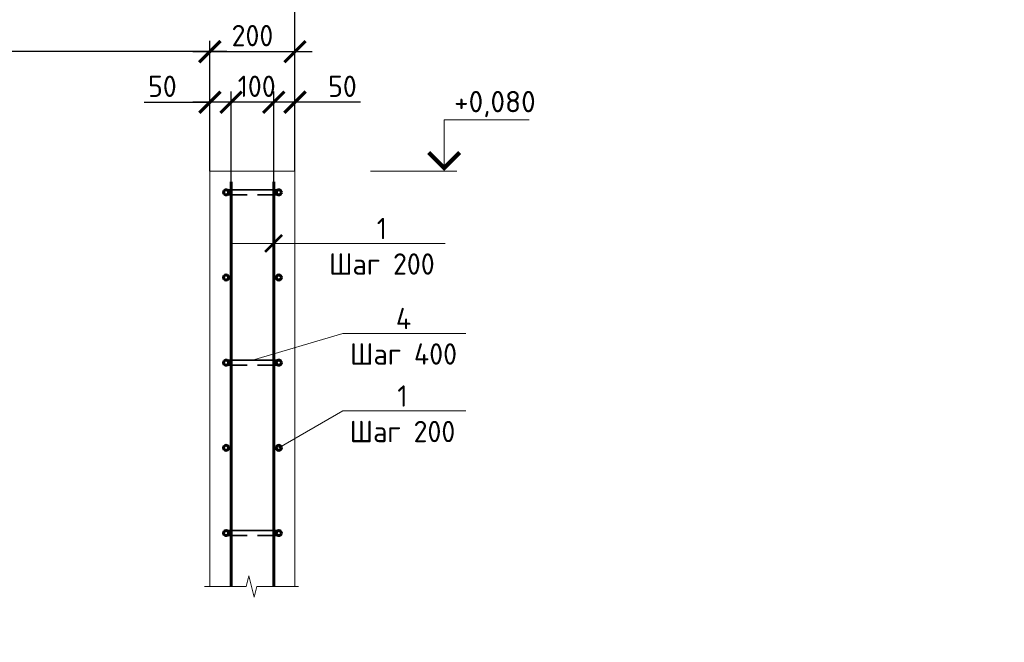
# Model space of a CAD drawing. Header units: millimetres. Extents: x 130535 to 3472113, y -231620 to 121434.
# Tile 96 of 133: x 620820 to 632387, y 761 to 8071. Entities that reach past the tile are written whole.
import ezdxf
from ezdxf import colors
from ezdxf.entities.mleader import LeaderData, LeaderLine
from ezdxf.math import Vec2, Vec3

# ---------------------------------------------------------------- set-up
doc = ezdxf.new("R2010")
doc.units = ezdxf.units.MM
doc.layers.get('DEFPOINTS').update_dxf_attribs({"color": 1, "lineweight": 0})
for name, color, linetype, lineweight in [('Основная 0.35', 200, 'Continuous', 35), ('Основная 0.60', 142, 'Continuous', 60), ('РАЗМЕРЫ', 1, 'Continuous', 9), ('Разрез жилая часть$0$Отметки', 1, 'Continuous', 20), ('Символы 0.20', 1, 'Continuous', 20), ('Текст 0.25', 82, 'Continuous', 25), ('Тонкая', 81, 'Continuous', 20), ('Тонкая 0.20', 30, 'Continuous', 20)]:
    doc.layers.add(name, color=color, linetype=linetype, lineweight=lineweight)
doc.styles.add('GOST-2.304_Type-B', font='GOST_Common.ttf')
doc.styles.add('ГОСТ', font='isocpeur.TTF')
doc.dimstyles.new('СПДС', dxfattribs={"dimscale": 100, "dimtxt": 2.5, "dimasz": 2.5, "dimexe": 1.25, "dimexo": 0, "dimtad": 1, "dimdec": 0, "dimtxsty": 'GOST-2.304_Type-B', "dimblk": 'ARCHTICK', "dimcen": 2.5, "dimdle": 2, "dimadec": 0, "dimazin": 2, "dimtfac": 0.75, "dimtdec": 0, "dimtmove": 1, "dimatfit": 3, "dimfxl": 1, "dimtolj": 1, "dimarcsym": 1})

# ---------------------------------------------------------------- blocks, each defined once
blk = doc.blocks.new('_ArchTick')
at = {"color": 0, "linetype": 'ByBlock', "const_width": 0.15}
blk.add_lwpolyline([(-0.5, -0.5), (0.5, 0.5)], dxfattribs=at)
blk = doc.blocks.new('_None')
blk = doc.blocks.new('*D333')
at = {"layer": 'DEFPOINTS', "color": 0, "linetype": 'Continuous', "lineweight": 0, "transparency": 16777216}
for p in [(623804, 7102), (624054, 6294), (623804, 6169)]:
    blk.add_point(p, dxfattribs=at)
at = {"layer": 'РАЗМЕРЫ', "color": 0, "linetype": 'Continuous', "lineweight": -2, "transparency": 16777216}
for p, q in [((623804, 6169), (623804, 7227)), ((624054, 6294), (624054, 7227)), ((624254, 7102), (623604, 7102)), ((624823, 7102), (624054, 7102))]:
    blk.add_line(p, q, dxfattribs=at)
at = {"layer": 'РАЗМЕРЫ', "color": 0, "linetype": 'Continuous', "lineweight": -2, "transparency": 16777216, "xscale": 250, "yscale": 250, "zscale": 250, "rotation": 180}
blk.add_blockref('_ArchTick', (623804, 7102), dxfattribs=at)
at = {"layer": 'РАЗМЕРЫ', "color": 0, "linetype": 'Continuous', "lineweight": -2, "transparency": 16777216, "xscale": 250, "yscale": 250, "zscale": 250}
blk.add_blockref('_ArchTick', (624054, 7102), dxfattribs=at)
at = {"layer": 'РАЗМЕРЫ', "color": 0, "linetype": 'Continuous', "lineweight": 0, "transparency": 16777216, "insert": (624611, 7289), "char_height": 250, "attachment_point": 5, "style": 'GOST-2.304_Type-B'}
blk.add_mtext('\\A1;50', dxfattribs=at)
blk = doc.blocks.new('*D334')
at = {"layer": 'DEFPOINTS', "color": 0, "linetype": 'Continuous', "lineweight": 0, "transparency": 16777216}
for p in [(623304, 7102), (623304, 6169), (623804, 6169)]:
    blk.add_point(p, dxfattribs=at)
at = {"layer": 'РАЗМЕРЫ', "color": 0, "linetype": 'Continuous', "lineweight": -2, "transparency": 16777216}
for p, q in [((623304, 6169), (623304, 7227)), ((623804, 6169), (623804, 7227)), ((624004, 7102), (623104, 7102))]:
    blk.add_line(p, q, dxfattribs=at)
at = {"layer": 'РАЗМЕРЫ', "color": 0, "linetype": 'Continuous', "lineweight": -2, "transparency": 16777216, "xscale": 250, "yscale": 250, "zscale": 250, "rotation": 180}
blk.add_blockref('_ArchTick', (623304, 7102), dxfattribs=at)
at = {"layer": 'РАЗМЕРЫ', "color": 0, "linetype": 'Continuous', "lineweight": -2, "transparency": 16777216, "xscale": 250, "yscale": 250, "zscale": 250}
blk.add_blockref('_ArchTick', (623804, 7102), dxfattribs=at)
at = {"layer": 'РАЗМЕРЫ', "color": 0, "linetype": 'Continuous', "lineweight": 0, "transparency": 16777216, "insert": (623604, 7289), "char_height": 250, "attachment_point": 5, "style": 'GOST-2.304_Type-B'}
blk.add_mtext('\\A1;100', dxfattribs=at)
blk = doc.blocks.new('*D335')
at = {"layer": 'DEFPOINTS', "color": 0, "linetype": 'Continuous', "lineweight": 0, "transparency": 16777216}
for p in [(623054, 7102), (623054, 6294), (623304, 6169)]:
    blk.add_point(p, dxfattribs=at)
at = {"layer": 'РАЗМЕРЫ', "color": 0, "linetype": 'Continuous', "lineweight": -2, "transparency": 16777216}
for p, q in [((623054, 6294), (623054, 7227)), ((623304, 6169), (623304, 7227)), ((622283, 7102), (623054, 7102)), ((623504, 7102), (622854, 7102))]:
    blk.add_line(p, q, dxfattribs=at)
at = {"layer": 'РАЗМЕРЫ', "color": 0, "linetype": 'Continuous', "lineweight": -2, "transparency": 16777216, "xscale": 250, "yscale": 250, "zscale": 250, "rotation": 180}
blk.add_blockref('_ArchTick', (623054, 7102), dxfattribs=at)
at = {"layer": 'РАЗМЕРЫ', "color": 0, "linetype": 'Continuous', "lineweight": -2, "transparency": 16777216, "xscale": 250, "yscale": 250, "zscale": 250}
blk.add_blockref('_ArchTick', (623304, 7102), dxfattribs=at)
at = {"layer": 'РАЗМЕРЫ', "color": 0, "linetype": 'Continuous', "lineweight": 0, "transparency": 16777216, "insert": (622496, 7289), "char_height": 250, "attachment_point": 5, "style": 'GOST-2.304_Type-B'}
blk.add_mtext('\\A1;50', dxfattribs=at)
blk = doc.blocks.new('*D309')
at = {"layer": 'DEFPOINTS', "color": 0, "linetype": 'Continuous', "lineweight": 0, "transparency": 16777216}
for p in [(624054, 7696), (623054, 6294), (624054, 6294)]:
    blk.add_point(p, dxfattribs=at)
at = {"layer": 'РАЗМЕРЫ', "color": 0, "linetype": 'Continuous', "lineweight": -2, "transparency": 16777216}
for p, q in [((623054, 6294), (623054, 7821)), ((624054, 6294), (624054, 7821)), ((622854, 7696), (624254, 7696))]:
    blk.add_line(p, q, dxfattribs=at)
at = {"layer": 'РАЗМЕРЫ', "color": 0, "linetype": 'Continuous', "lineweight": -2, "transparency": 16777216, "xscale": 250, "yscale": 250, "zscale": 250, "rotation": 180}
blk.add_blockref('_ArchTick', (623054, 7696), dxfattribs=at)
at = {"layer": 'РАЗМЕРЫ', "color": 0, "linetype": 'Continuous', "lineweight": -2, "transparency": 16777216, "xscale": 250, "yscale": 250, "zscale": 250}
blk.add_blockref('_ArchTick', (624054, 7696), dxfattribs=at)
at = {"layer": 'РАЗМЕРЫ', "color": 0, "linetype": 'Continuous', "lineweight": 0, "transparency": 16777216, "insert": (623554, 7884), "char_height": 250, "attachment_point": 5, "style": 'GOST-2.304_Type-B'}
blk.add_mtext('\\A1;200', dxfattribs=at)
blk = doc.blocks.new('*D310')
at = {"layer": 'DEFPOINTS', "color": 0, "linetype": 'Continuous', "lineweight": 0, "transparency": 16777216}
for p in [(616404, 7696), (616404, 6294), (623054, 6294)]:
    blk.add_point(p, dxfattribs=at)
at = {"layer": 'РАЗМЕРЫ', "color": 0, "linetype": 'Continuous', "lineweight": -2, "transparency": 16777216}
for p, q in [((616404, 6294), (616404, 7821)), ((623054, 6294), (623054, 7821)), ((623254, 7696), (616204, 7696))]:
    blk.add_line(p, q, dxfattribs=at)
at = {"layer": 'РАЗМЕРЫ', "color": 0, "linetype": 'Continuous', "lineweight": -2, "transparency": 16777216, "xscale": 250, "yscale": 250, "zscale": 250, "rotation": 180}
blk.add_blockref('_ArchTick', (616404, 7696), dxfattribs=at)
at = {"layer": 'РАЗМЕРЫ', "color": 0, "linetype": 'Continuous', "lineweight": -2, "transparency": 16777216, "xscale": 250, "yscale": 250, "zscale": 250}
blk.add_blockref('_ArchTick', (623054, 7696), dxfattribs=at)
at = {"layer": 'РАЗМЕРЫ', "color": 0, "linetype": 'Continuous', "lineweight": 0, "transparency": 16777216, "insert": (619729, 7884), "char_height": 250, "attachment_point": 5, "style": 'GOST-2.304_Type-B'}
blk.add_mtext('\\A1;1330', dxfattribs=at)
blk = doc.blocks.new('*D311')
at = {"layer": 'DEFPOINTS', "color": 0, "linetype": 'Continuous', "lineweight": 0, "transparency": 16777216}
for p in [(616404, 8476), (616404, 6294), (624054, 6294)]:
    blk.add_point(p, dxfattribs=at)
at = {"layer": 'РАЗМЕРЫ', "color": 0, "linetype": 'Continuous', "lineweight": -2, "transparency": 16777216}
for p, q in [((616404, 6294), (616404, 8601)), ((624054, 6294), (624054, 8601)), ((624254, 8476), (616204, 8476))]:
    blk.add_line(p, q, dxfattribs=at)
at = {"layer": 'РАЗМЕРЫ', "color": 0, "linetype": 'Continuous', "lineweight": -2, "transparency": 16777216, "xscale": 250, "yscale": 250, "zscale": 250, "rotation": 180}
blk.add_blockref('_ArchTick', (616404, 8476), dxfattribs=at)
at = {"layer": 'РАЗМЕРЫ', "color": 0, "linetype": 'Continuous', "lineweight": -2, "transparency": 16777216, "xscale": 250, "yscale": 250, "zscale": 250}
blk.add_blockref('_ArchTick', (624054, 8476), dxfattribs=at)
at = {"layer": 'РАЗМЕРЫ', "color": 0, "linetype": 'Continuous', "lineweight": 0, "transparency": 16777216, "insert": (620229, 8663), "char_height": 250, "attachment_point": 5, "style": 'GOST-2.304_Type-B'}
blk.add_mtext('\\A1;1530', dxfattribs=at)

msp = doc.modelspace()

# ---------------------------------------------------------------- linework, layer by layer
at = {"layer": 'Основная 0.35'}
for p, q in [((623863.9, 6074), (623243.9, 6074)), ((623243.9, 6014), (623493.9, 6014)), ((623863.9, 6014), (623613.9, 6014)), ((623863.9, 4074), (623243.9, 4074)), ((623243.9, 4014), (623493.9, 4014)), ((623863.9, 4014), (623613.9, 4014)), ((623863.9, 2074), (623243.9, 2074)), ((623243.9, 2014), (623493.9, 2014)), ((623863.9, 2014), (623613.9, 2014))]:
    msp.add_line(p, q, dxfattribs=at)
for centre, start, end in [((623243.9, 6044), 90, 270), ((623863.9, 6044), 270, 90), ((623243.9, 2044), 90, 270), ((623863.9, 2044), 270, 90)]:
    msp.add_arc(centre, 30, start, end, dxfattribs=at)
at = {"layer": 'Основная 0.60'}
for p, q in [((623303.9, 1416.7), (623303.9, 6169)), ((623803.9, 1416.7), (623803.9, 6169))]:
    msp.add_line(p, q, dxfattribs=at)
for centre in [(623243.9, 6044), (623863.9, 6044), (623243.9, 5044), (623863.9, 5044), (623243.9, 4044), (623863.9, 4044), (623243.9, 3044), (623863.9, 3044), (623243.9, 2044), (623863.9, 2044)]:
    msp.add_circle(centre, 30, dxfattribs=at)
at = {"layer": 'Символы 0.20', "color": 1, "linetype": 'Continuous', "lineweight": 20, "ltscale": 100}
for p, q in [((625806, 6894), (626806, 6894)), ((624939.9, 6294), (625806, 6294))]:
    msp.add_line(p, q, dxfattribs=at)
at = {"layer": 'Символы 0.20', "color": 1, "linetype": 'Continuous', "lineweight": 20, "ltscale": 10000}
msp.add_line((625956, 6294), (625656, 6294), dxfattribs=at)
msp.add_lwpolyline([(625806, 6294), (625806, 6894)], dxfattribs=at)
at = {"layer": 'Символы 0.20', "color": 1, "linetype": 'Continuous', "lineweight": 20, "ltscale": 10000, "const_width": 50}
msp.add_lwpolyline([(625623.7, 6511.7), (625806, 6329.4), (625988.4, 6511.7)], dxfattribs=at)
at = {"layer": 'Тонкая'}
msp.add_lwpolyline([(622991.4, 1416.7), (623066.4, 1416.7), (623481.2, 1416.7), (623512.4, 1541.7), (623574.9, 1291.7), (623606.2, 1416.7), (624020.9, 1416.7), (624095.9, 1416.7)], dxfattribs=at)
at = {"layer": 'Тонкая 0.20'}
for p, q in [((623053.9, 6294), (624053.9, 6294)), ((623053.9, 1416.7), (623053.9, 6294)), ((624053.9, 6294), (624053.9, 1416.7)), ((623053.9, 1416.7), (623053.9, 2694.8)), ((624053.9, 2694.8), (624053.9, 1416.7))]:
    msp.add_line(p, q, dxfattribs=at)

# ---------------------------------------------------------------- texts
at = {"insert": (153574.3, 18462.6), "char_height": 330, "attachment_point": 1, "style": 'ГОСТ'}
msp.add_mtext_dynamic_manual_height_columns('\\pi10055.14148;{\\H1.5152x;\\P\\pi7542.56108;Общие указания\\P\\pi1650;}1.^IРабочая документация разработана в соответствии с заданием на проектирование, требованиями действующих технических регламентов, стандартов, сводов правил и других документов, содержащих установленные требования.\\P2.^IРабочая документация выполнена в соответствии со следующими нормативными и техническими документами:\\P-^IСП 20.13330.2016 "Нагрузки и Воздействия";\\P-^IСП 63.13330.2012 "Бетонные и железобетонные конструкции. Основные положения";\\P-^IСП 22.13330.2016 "Основания зданий и сооружений";\\P-^IСП 45.13330.2012 "Земляные сооружения, основания и фундаменты".\\P3.   За относительную отметку 0,000 принята отметка чистого пола первого этажа.\\P4.^IПеречень видов работ, для которых необходимо составлять акты освидетельствования скрытых работ:\\P-^Iармирование конструкций;\\P-^Iосвидетельствование опалубки перед бетонированием;\\P-^Iвыполнение сварочных работ;\\P-^Iотбор контрольных проб бетона;\\P-^Iсоответствие законченных железобетонных конструкций проекту с отображением качества работ;\\P-^Iустройство монолитных конструкций, выполняемых в зимнее время;  \\P\\pi0;        -    устройство гидроизоляции;\\P\\pi1650;-^Iуплотнение грунтов и обратную засыпку.\\PЗапрещается выполнение последующих работ при отсутствии актов освидетельствования предшествующих скрытых работ во всех случаях.\\P\\pi0;        5. Проект рассчитан на производство работ в период положительных температур. В случае выполнения работ при отрицательных температурах необходимо выполнять требования СНиП часть 3 по производству работ и ППР.\\P        6. При минимальной температуре воздуха до минус 15°С допускается:\\P\\pi1650;-выдерживание бетона в конструкции методом термоса, при предварительном разогреве бетонной смеси;\\P -форсированный электроразогрев бетона в конструкции с повторным уплотнением.\\PПри минимальной температуре воздуха до минус 25°С допускается:\\P -обогрев бетона в греющей опалубке с помощью низкотемпературных электронагревателей;\\P -электродный сквозной прогрев бетона;\\P -электрообогрев с помощью греющего провода.', width=18460.283, gutter_width=5800, heights=[33815.2], dxfattribs=at)
at = {"layer": 'Разрез жилая часть$0$Отметки', "linetype": 'Continuous', "lineweight": 25, "ltscale": 100, "style": 'ГОСТ'}
msp.add_text('+0,080', height=250, dxfattribs=at).set_placement((625923.5, 6984))
at = {"layer": 'Текст 0.25', "char_height": 250, "attachment_point": 1, "style": 'GOST-2.304_Type-B'}
for s, insert in [('\\pi750;1 Обратную засыпку пазух выполнять непучинистым, ненабухающим грунтом без органических включений с проливкой водой слоями не более 20 см с уплотнением грунта до коэффициента уплотнения 0,95.\\P2 При производстве земляных работ не допускать ухудшения свойств грунтов и качества подготовленного основания вследствие замачивания, промерзания, размыва, повреждения механизмами и транспортом.\\P3 Поз. 5 установить на хим. анкер BIT 200 (EASY FIX DIT-200) или аналог. Анкеровка выполняется в теле стен и в теле плиты по всей длине с шагом 400 мм.\\P4 При изготовлении пространственных арматурных каркасов соединение стержней выполнять при помощи вязальной проволоки. \\P5 Поз. 4 установить в шахматном порядке.\\P6 Выполнить обмазочную гидроизоляцию всех поверхностей, соприкасающихся с грунтом, горячим битумом за 2 раза.', (451078.6, 4816.9)), ('\\pi750;1 Обратную засыпку пазух выполнять непучинистым, ненабухающим грунтом без органических включений с проливкой водой слоями не более 20 см с уплотнением грунта до коэффициента уплотнения 0,95.\\P2 При производстве земляных работ не допускать ухудшения свойств грунтов и качества подготовленного основания вследствие замачивания, промерзания, размыва, повреждения механизмами и транспортом.\\P3 Поз. 5 установить на хим. анкер BIT 200 (EASY FIX DIT-200) или аналог. Анкеровка выполняется в теле стен, ступеней и в теле плиты по всей длине с шагом 400 мм.\\P4 При изготовлении пространственных арматурных каркасов соединение стержней выполнять при помощи вязальной проволоки. \\P5 Поз. 4 установить в шахматном порядке.\\P6 Выполнить обмазочную гидроизоляцию всех поверхностей, соприкасающихся с грунтом, горячим битумом за 2 раза.\\P7 Поз. 2 выполняется в теле стен, ступеней и в теле плиты по всей длине с шагом 200 мм', (515636.1, 4816.9)), ('\\pi750;1 Обратную засыпку пазух выполнять непучинистым, ненабухающим грунтом без органических включений с проливкой водой слоями не более 20 см с уплотнением грунта до коэффициента уплотнения 0,95.\\P2 При производстве земляных работ не допускать ухудшения свойств грунтов и качества подготовленного основания вследствие замачивания, промерзания, размыва, повреждения механизмами и транспортом.\\P3 Поз. 5 установить на хим. анкер BIT 200 (EASY FIX DIT-200) или аналог. Анкеровка выполняется в теле стен, ступеней и в теле плиты по всей длине с шагом 400 мм.\\P4 При изготовлении пространственных арматурных каркасов соединение стержней выполнять при помощи вязальной проволоки. \\P5 Поз. 4 установить в шахматном порядке.\\P6 Выполнить обмазочную гидроизоляцию всех поверхностей, соприкасающихся с грунтом, горячим битумом за 2 раза.\\P7 Поз. 2 выполняется в теле стен, ступеней и в теле плиты по всей длине с шагом 200 мм', (580193.7, 4816.9))]:
    msp.add_mtext_dynamic_manual_height_columns(s, width=17507.725, gutter_width=1250, heights=[0], dxfattribs=dict(at, insert=insert))

# ---------------------------------------------------------------- dimensions: what is measured, and where the dimension line sits
at = {"layer": 'РАЗМЕРЫ', "color": 3, "linetype": 'Continuous', "lineweight": 0}
for base, p1, p2, picture, middle in [((616403.9, 8475.8), (624053.9, 6294), (616403.9, 6294), '*D311', (620228.9, 8663.3)), ((616403.9, 7696.5), (623053.9, 6294), (616403.9, 6294), '*D310', (619728.9, 7884)), ((624053.9, 7696.5), (623053.9, 6294), (624053.9, 6294), '*D309', (623553.9, 7884))]:
    dim = msp.add_linear_dim(base=base, p1=p1, p2=p2, dimstyle='СПДС', override={"dimlfac": 0.2}, dxfattribs=at)
    dim.commit()
    dim.dimension.update_dxf_attribs({"geometry": picture, "text_midpoint": middle})
for base, p1, p2, picture, middle in [((623053.9, 7101.6), (623303.9, 6169), (623053.9, 6294), '*D335', (622495.8, 7070.6)), ((623303.9, 7101.6), (623803.9, 6169), (623303.9, 6169), '*D334', (623603.9, 7101.6)), ((623803.9, 7101.6), (624053.9, 6294), (623803.9, 6169), '*D333', (624610.7, 7071.6))]:
    dim = msp.add_linear_dim(base=base, p1=p1, p2=p2, angle=180, dimstyle='СПДС', override={"dimlfac": 0.2}, dxfattribs=at)
    dim.commit()
    dim.dimension.update_dxf_attribs({"geometry": picture, "text_midpoint": middle, "dimtype": 160})

# ---------------------------------------------------------------- leaders
at = {"layer": 'Символы 0.20', "ltscale": 100}
ml = msp.add_multileader_mtext('Standard', dxfattribs=at)
ml.set_content('Труба Тр\\Pниз трубы в уровне верха плиты', color=256, style='ГОСТ')
ml.set_leader_properties(color=256, linetype='ByLayer', lineweight=-1)
ml.set_arrow_properties(name='NONE')
ml.build(insert=Vec2(0, 0))
ml.multileader.update_dxf_attribs({"text_left_attachment_type": 6, "text_right_attachment_type": 6, "dogleg_length": 2.5, "arrow_head_size": 45, "scale": 100})
ctx = ml.context
ctx.base_point, ctx.scale, ctx.char_height, ctx.arrow_head_size, ctx.landing_gap_size, ctx.plane_origin = Vec3(374236, 9404.1), 100, 300, 45, 22.5, Vec3(368339.5, 6093.6)
ctx.left_attachment, ctx.right_attachment = 6, 6
notes = []
notes.append((ctx, [(1, (1, 1, 0), (373986, 9404.1), (1, 0), 250, [(0, [(373346.6, 7763.7)], 0, [])])]))
ctx.mtext.insert, ctx.mtext.width, ctx.mtext.flow_direction = Vec3(374258.5, 9794.1), 6442.783, 5
ml = msp.add_multileader_mtext('Standard', dxfattribs=at)
ml.set_content('Щебень фр.20-40', color=256, style='ГОСТ')
ml.set_leader_properties(color=256, linetype='ByLayer', lineweight=-1)
ml.set_arrow_properties(name='NONE')
ml.build(insert=Vec2(0, 0))
ml.multileader.update_dxf_attribs({"text_left_attachment_type": 6, "text_right_attachment_type": 6, "dogleg_length": 2.5, "arrow_head_size": 45, "scale": 100})
ctx = ml.context
ctx.base_point, ctx.scale, ctx.char_height, ctx.arrow_head_size, ctx.landing_gap_size, ctx.plane_origin = Vec3(443794.3, 5890.3), 100, 300, 45, 22.5, Vec3(437897.8, 2579.9)
ctx.left_attachment, ctx.right_attachment = 6, 6
notes.append((ctx, [(1, (1, 1, 0), (443544.3, 5890.3), (1, 0), 250, [(0, [(441793.3, 7316.8)], 0, [])])]))
ctx.mtext.insert, ctx.mtext.width, ctx.mtext.flow_direction = Vec3(443816.8, 6280.3), 2129.129, 5
at = {"layer": 'Символы 0.20'}
ml = msp.add_multileader_mtext('Standard', dxfattribs=at)
ml.set_content('1\\PШаг 200', color=256, style='GOST-2.304_Type-B')
ml.set_leader_properties(color=256, linetype='ByLayer', lineweight=-1)
ml.set_arrow_properties(name='ARCHTICK')
ml.build(insert=Vec2(0, 0))
ml.multileader.update_dxf_attribs({"text_left_attachment_type": 6, "text_right_attachment_type": 6, "dogleg_length": 1, "arrow_head_size": 200, "scale": 20})
ctx = ml.context
ctx.base_point, ctx.scale, ctx.char_height, ctx.arrow_head_size, ctx.landing_gap_size, ctx.plane_origin = Vec3(624472.8, 5444.2), 20, 250, 200, 9, Vec3(619153.9, 8530.5)
ctx.left_attachment, ctx.right_attachment, ctx.text_align_type = 6, 6, 1
notes.append((ctx, [(1, (1, 1, 0), (624372.8, 5444.2), (1, 0), 100, [(1, [(623803.9, 5444.2), (623303.9, 5444.2)], 0, [])])]))
ctx.mtext.insert, ctx.mtext.alignment, ctx.mtext.flow_direction = Vec3(625074.6, 5744.2), 2, 5
ml = msp.add_multileader_mtext('Standard', dxfattribs=at)
ml.set_content('4\\PШаг 400', color=256, style='GOST-2.304_Type-B')
ml.set_leader_properties(color=256, linetype='ByLayer', lineweight=-1)
ml.set_arrow_properties(name='NONE')
ml.build(insert=Vec2(0, 0))
ml.multileader.update_dxf_attribs({"text_left_attachment_type": 6, "text_right_attachment_type": 6, "dogleg_length": 1, "arrow_head_size": 18, "scale": 20})
ctx = ml.context
ctx.base_point, ctx.scale, ctx.char_height, ctx.arrow_head_size, ctx.landing_gap_size, ctx.plane_origin = Vec3(624714.6, 4387.6), 20, 250, 18, 9, Vec3(619213.9, 3420.4)
ctx.left_attachment, ctx.right_attachment, ctx.text_align_type = 6, 6, 1
notes.append((ctx, [(0, (1, 1, 0), (624614.6, 4387.6), (1, 0), 100, [(0, [(623553.9, 4074)], 0, [])])]))
ctx.mtext.insert, ctx.mtext.alignment, ctx.mtext.flow_direction = Vec3(625328.9, 4687.6), 2, 5
ml = msp.add_multileader_mtext('Standard', dxfattribs=at)
ml.set_content('1\\PШаг 200', color=256, style='GOST-2.304_Type-B')
ml.set_leader_properties(color=256, linetype='ByLayer', lineweight=-1)
ml.set_arrow_properties(name='NONE')
ml.build(insert=Vec2(0, 0))
ml.multileader.update_dxf_attribs({"text_left_attachment_type": 6, "text_right_attachment_type": 6, "dogleg_length": 1, "arrow_head_size": 18, "scale": 20})
ctx = ml.context
ctx.base_point, ctx.scale, ctx.char_height, ctx.arrow_head_size, ctx.landing_gap_size, ctx.plane_origin = Vec3(624714.6, 3477.4), 20, 250, 18, 9, Vec3(619213.9, 6130.2)
ctx.left_attachment, ctx.right_attachment, ctx.text_align_type = 6, 6, 1
notes.append((ctx, [(0, (1, 1, 0), (624614.6, 3477.4), (1, 0), 100, [(0, [(623863.9, 3044)], 0, [])])]))
ctx.mtext.insert, ctx.mtext.alignment, ctx.mtext.flow_direction = Vec3(625316.4, 3777.4), 2, 5
for ctx, leaders in notes:
    for number, flags, end, landing, length, lines in leaders:
        leader = LeaderData()
        leader.index, (leader.has_last_leader_line, leader.has_dogleg_vector, leader.attachment_direction) = number, flags
        leader.last_leader_point, leader.dogleg_vector, leader.dogleg_length = Vec3(end), Vec3(landing), length
        for number, points, colour, breaks in lines:
            line = LeaderLine()
            line.index, line.vertices, line.color, line.breaks = number, Vec3.list(points), colors.encode_raw_color(colour), breaks
            leader.lines.append(line)
        ctx.leaders.append(leader)

doc.saveas('drawing.dxf')
